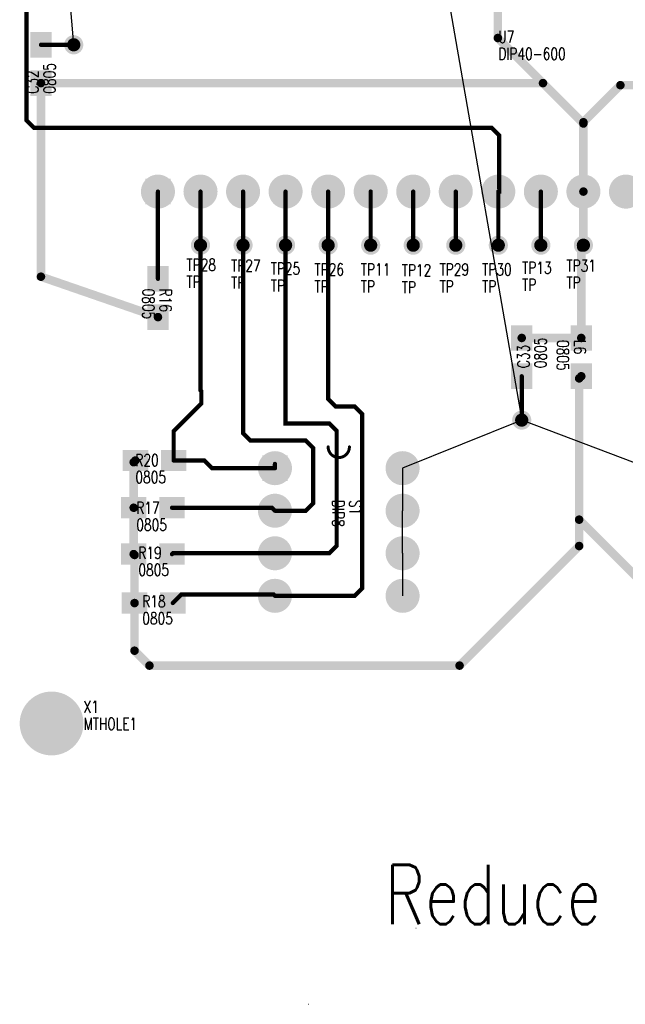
# Model space of a CAD drawing. Extents: x 22 to 3079, y -510 to 5425.
# Tile 1 of 15: x 75 to 1498, y -510 to 1804. Entities that reach past the tile are written whole.
import ezdxf

# ---------------------------------------------------------------- set-up
doc = ezdxf.new("R2010")
doc.units = 0
for name, pattern in [('P0', [2, 1, 1]), ('TRACK138', [2, 1, 1]), ('TRACK140', [2, 1, 1]), ('TRACK150', [2, 1, 1]), ('TRACK175', [2, 1, 1]), ('TRACK193', [2, 1, 1]), ('TRACK202', [2, 1, 1]), ('TRACK260', [2, 1, 1]), ('TRACK325', [2, 1, 1]), ('TRACK326', [2, 1, 1]), ('TRACK327', [2, 1, 1]), ('TRACK332', [2, 1, 1]), ('TRACK333', [2, 1, 1]), ('TRACK334', [2, 1, 1]), ('TRACK335', [2, 1, 1]), ('TRACK336', [2, 1, 1]), ('TRACK337', [2, 1, 1]), ('TRACK341', [2, 1, 1]), ('TRACK343', [2, 1, 1]), ('TRACK344', [2, 1, 1]), ('TRACK350', [2, 1, 1]), ('TRACK352', [2, 1, 1]), ('TRACK353', [2, 1, 1]), ('TRACK361', [2, 1, 1]), ('TRACK362', [2, 1, 1]), ('TRACK363', [2, 1, 1]), ('TRACK364', [2, 1, 1]), ('TRACK365', [2, 1, 1]), ('TRACK368', [2, 1, 1]), ('TRACK371', [2, 1, 1]), ('TRACK79', [2, 1, 1]), ('TRACK80', [2, 1, 1]), ('TRACK81', [2, 1, 1]), ('TRACK82', [2, 1, 1]), ('TRACK85', [2, 1, 1]), ('TRACK87', [2, 1, 1]), ('TRACK88', [2, 1, 1]), ('TRACK90', [2, 1, 1]), ('TRACK98', [2, 1, 1])]:
    doc.linetypes.add(name, pattern=pattern)
for name, color, linetype in [('COMPONENT_PIECE01', 132, 'CONTINUOUS'), ('CONNECTION', 202, 'CONTINUOUS'), ('DRIL_PLTE_THRU', 12, 'CONTINUOUS'), ('PADS_BOTTOM04', 152, 'CONTINUOUS'), ('PADS_INNER', 1, 'CONTINUOUS'), ('PADS_TOP01', 1, 'CONTINUOUS'), ('PADS_XR25', 168, 'CONTINUOUS'), ('PART_NAME_TOP', 52, 'CONTINUOUS'), ('PART_TOP', 132, 'CONTINUOUS'), ('REFDES', 132, 'CONTINUOUS'), ('TEXT01', 4, 'CONTINUOUS'), ('TRACK01', 1, 'CONTINUOUS'), ('TRACK03', 5, 'CONTINUOUS'), ('VIA', 1, 'CONTINUOUS')]:
    doc.layers.add(name, color=color, linetype=linetype)
doc.styles.add('W0_2', font='simplex', dxfattribs={"width": 0.75})
doc.styles.add('W20', font='simplex', dxfattribs={"width": 0.75})
doc.styles.add('W5', font='simplex', dxfattribs={"width": 0.75})

# ---------------------------------------------------------------- blocks, each defined once
blk = doc.blocks.new('PADS_BLOCK_UNUSED2')
at = {"layer": 'DRIL_PLTE_THRU', "const_width": 1.5}
blk.add_lwpolyline([(0, -0.8, 1), (0, 0.8, 1)], format="xyb", close=True, dxfattribs=at)
at = {"layer": 'PADS_BOTTOM04'}
blk.add_lwpolyline([(0, 0, 1), (0, 0, 1)], format="xyb", close=True, dxfattribs=at)
at = {"layer": 'PADS_INNER'}
blk.add_lwpolyline([(0, 0, 1), (0, 0, 1)], format="xyb", close=True, dxfattribs=at)
at = {"layer": 'PADS_TOP01', "const_width": 50}
blk.add_lwpolyline([(-30, 0), (30, 0)], dxfattribs=at)
blk = doc.blocks.new('SYM_BLOCK_UNUSED1')
for p in [(-45, 0), (45, 0)]:
    blk.add_blockref('PADS_BLOCK_UNUSED2', p)
blk = doc.blocks.new('PART_TOP32')
blk.add_blockref('SYM_BLOCK_UNUSED1', (0, 0))
at = {"layer": 'PART_NAME_TOP', "style": 'W5', "width": 0.75}
blk.add_text('0805', height=28, dxfattribs=at).set_placement((-22, -36))
at = {"layer": 'REFDES', "style": 'W5', "width": 0.75}
blk.add_text('R16', height=28, dxfattribs=at).set_placement((-22, 4))
blk = doc.blocks.new('PART_TOP48')
blk.add_blockref('SYM_BLOCK_UNUSED1', (0, 0))
at = {"layer": 'PART_NAME_TOP', "style": 'W5', "width": 0.75}
blk.add_text('0805', height=28, dxfattribs=at).set_placement((-70, -34))
at = {"layer": 'REFDES', "style": 'W5', "width": 0.75}
blk.add_text('C32', height=28, dxfattribs=at).set_placement((-70, 6))
blk = doc.blocks.new('PART_TOP49')
blk.add_blockref('SYM_BLOCK_UNUSED1', (0, 0))
at = {"layer": 'PART_NAME_TOP', "style": 'W5', "width": 0.75}
blk.add_text('0805', height=28, dxfattribs=at).set_placement((-26, -58))
at = {"layer": 'REFDES', "style": 'W5', "width": 0.75}
blk.add_text('C33', height=28, dxfattribs=at).set_placement((-26, -18))
blk = doc.blocks.new('CORNER_7')
at = {"const_width": 3.5}
blk.add_lwpolyline([(0, -1.75, 1), (0, 1.75, 1)], format="xyb", close=True, dxfattribs=at)
blk = doc.blocks.new('BODY5')
at = {"layer": 'COMPONENT_PIECE01', "linetype": 'P0', "const_width": 7}
blk.add_lwpolyline([(-50, 125), (-50, 125, 1), (-50, 175), (-50, 175)], format="xyb", dxfattribs=at)
at = {"layer": 'COMPONENT_PIECE01'}
for p in [(-50, 175), (-50, 175), (-50, 125), (-50, 125)]:
    blk.add_blockref('CORNER_7', p, dxfattribs=at)
blk = doc.blocks.new('PADS_BLOCK_UNUSED4')
at = {"layer": 'DRIL_PLTE_THRU', "const_width": 19}
blk.add_lwpolyline([(0, -9.5, 1), (0, 9.5, 1)], format="xyb", close=True, dxfattribs=at)
at = {"layer": 'PADS_BOTTOM04', "const_width": 60}
blk.add_lwpolyline([(-30, 0), (30, 0)], dxfattribs=at)
at = {"layer": 'PADS_INNER', "const_width": 30}
blk.add_lwpolyline([(0, -15, 1), (0, 15, 1)], format="xyb", close=True, dxfattribs=at)
at = {"layer": 'PADS_TOP01', "const_width": 60}
blk.add_lwpolyline([(-30, 0), (30, 0)], dxfattribs=at)
at = {"layer": 'PADS_XR25', "const_width": 40}
blk.add_lwpolyline([(0, -20, 1), (0, 20, 1)], format="xyb", close=True, dxfattribs=at)
blk = doc.blocks.new('PADS_BLOCK_UNUSED3')
at = {"layer": 'DRIL_PLTE_THRU', "const_width": 19}
blk.add_lwpolyline([(0, -9.5, 1), (0, 9.5, 1)], format="xyb", close=True, dxfattribs=at)
at = {"layer": 'PADS_BOTTOM04', "const_width": 30}
blk.add_lwpolyline([(0, -15, 1), (0, 15, 1)], format="xyb", close=True, dxfattribs=at)
at = {"layer": 'PADS_INNER', "const_width": 30}
blk.add_lwpolyline([(0, -15, 1), (0, 15, 1)], format="xyb", close=True, dxfattribs=at)
at = {"layer": 'PADS_TOP01', "const_width": 30}
blk.add_lwpolyline([(0, -15, 1), (0, 15, 1)], format="xyb", close=True, dxfattribs=at)
at = {"layer": 'PADS_XR25', "const_width": 40}
blk.add_lwpolyline([(0, -20, 1), (0, 20, 1)], format="xyb", close=True, dxfattribs=at)
blk = doc.blocks.new('SYM_BLOCK_UNUSED5')
for name, p in [('PADS_BLOCK_UNUSED3', (0, 300)), ('PADS_BLOCK_UNUSED3', (100, 300)), ('PADS_BLOCK_UNUSED3', (200, 300)), ('PADS_BLOCK_UNUSED3', (300, 300)), ('BODY5', (0, 0)), ('PADS_BLOCK_UNUSED4', (0, 0)), ('PADS_BLOCK_UNUSED3', (100, 0)), ('PADS_BLOCK_UNUSED3', (200, 0)), ('PADS_BLOCK_UNUSED3', (300, 0))]:
    blk.add_blockref(name, p)
blk = doc.blocks.new('PART_TOP55')
blk.add_blockref('SYM_BLOCK_UNUSED5', (0, 0))
at = {"layer": 'PART_NAME_TOP', "style": 'W5', "width": 0.75}
blk.add_text('DIP8', height=28, dxfattribs=at).set_placement((75, 135))
at = {"layer": 'REFDES', "style": 'W5', "width": 0.75}
blk.add_text('S1', height=28, dxfattribs=at).set_placement((75, 175))
blk = doc.blocks.new('PADS_BLOCK_UNUSED19')
at = {"layer": 'DRIL_PLTE_THRU', "const_width": 15.5}
blk.add_lwpolyline([(0, -7.75, 1), (0, 7.75, 1)], format="xyb", close=True, dxfattribs=at)
at = {"layer": 'PADS_BOTTOM04', "const_width": 22.5}
blk.add_lwpolyline([(0, -11.25, 1), (0, 11.25, 1)], format="xyb", close=True, dxfattribs=at)
at = {"layer": 'PADS_INNER', "const_width": 22.5}
blk.add_lwpolyline([(0, -11.25, 1), (0, 11.25, 1)], format="xyb", close=True, dxfattribs=at)
at = {"layer": 'PADS_TOP01', "const_width": 22.5}
blk.add_lwpolyline([(0, -11.25, 1), (0, 11.25, 1)], format="xyb", close=True, dxfattribs=at)
at = {"layer": 'PADS_XR25', "const_width": 22.5}
blk.add_lwpolyline([(0, -11.25, 1), (0, 11.25, 1)], format="xyb", close=True, dxfattribs=at)
blk = doc.blocks.new('SYM_BLOCK_UNUSED6')
blk.add_blockref('PADS_BLOCK_UNUSED19', (0, -1))
blk = doc.blocks.new('PART_TOP66')
blk.add_blockref('SYM_BLOCK_UNUSED6', (0, 0))
at = {"layer": 'PART_NAME_TOP', "style": 'W5', "width": 0.75}
blk.add_text('TP', height=28, dxfattribs=at).set_placement((-23, -112))
at = {"layer": 'REFDES', "style": 'W5', "width": 0.75}
blk.add_text('TP11', height=28, dxfattribs=at).set_placement((-23, -72))
blk = doc.blocks.new('PART_TOP67')
blk.add_blockref('SYM_BLOCK_UNUSED6', (0, 0))
at = {"layer": 'PART_NAME_TOP', "style": 'W5', "width": 0.75}
blk.add_text('TP', height=28, dxfattribs=at).set_placement((-27, -114))
at = {"layer": 'REFDES', "style": 'W5', "width": 0.75}
blk.add_text('TP12', height=28, dxfattribs=at).set_placement((-27, -74))
blk = doc.blocks.new('PART_TOP68')
blk.add_blockref('SYM_BLOCK_UNUSED6', (0, 0))
at = {"layer": 'PART_NAME_TOP', "style": 'W5', "width": 0.75}
blk.add_text('TP', height=28, dxfattribs=at).set_placement((-44, -108))
at = {"layer": 'REFDES', "style": 'W5', "width": 0.75}
blk.add_text('TP13', height=28, dxfattribs=at).set_placement((-44, -68))
blk = doc.blocks.new('SYM_BLOCK_UNUSED12')
for name, p in [('PADS_BLOCK_UNUSED3', (0, 600)), ('PADS_BLOCK_UNUSED3', (100, 600)), ('PADS_BLOCK_UNUSED3', (200, 600)), ('PADS_BLOCK_UNUSED3', (300, 600)), ('PADS_BLOCK_UNUSED3', (400, 600)), ('PADS_BLOCK_UNUSED3', (500, 600)), ('PADS_BLOCK_UNUSED3', (600, 600)), ('PADS_BLOCK_UNUSED3', (700, 600)), ('PADS_BLOCK_UNUSED3', (800, 600)), ('PADS_BLOCK_UNUSED3', (900, 600)), ('PADS_BLOCK_UNUSED3', (1000, 600)), ('PADS_BLOCK_UNUSED3', (1100, 600)), ('PADS_BLOCK_UNUSED3', (1200, 600)), ('PADS_BLOCK_UNUSED3', (1300, 600)), ('PADS_BLOCK_UNUSED3', (1400, 600)), ('PADS_BLOCK_UNUSED3', (1500, 600)), ('PADS_BLOCK_UNUSED3', (1600, 600)), ('PADS_BLOCK_UNUSED3', (1700, 600)), ('PADS_BLOCK_UNUSED3', (1800, 600)), ('PADS_BLOCK_UNUSED3', (1900, 600)), ('PADS_BLOCK_UNUSED4', (0, 0)), ('PADS_BLOCK_UNUSED3', (100, 0)), ('PADS_BLOCK_UNUSED3', (200, 0)), ('PADS_BLOCK_UNUSED3', (300, 0)), ('PADS_BLOCK_UNUSED3', (400, 0)), ('PADS_BLOCK_UNUSED3', (500, 0)), ('PADS_BLOCK_UNUSED3', (600, 0)), ('PADS_BLOCK_UNUSED3', (700, 0)), ('PADS_BLOCK_UNUSED3', (800, 0)), ('PADS_BLOCK_UNUSED3', (900, 0)), ('PADS_BLOCK_UNUSED3', (1000, 0)), ('PADS_BLOCK_UNUSED3', (1100, 0)), ('PADS_BLOCK_UNUSED3', (1200, 0)), ('PADS_BLOCK_UNUSED3', (1300, 0)), ('PADS_BLOCK_UNUSED3', (1400, 0)), ('PADS_BLOCK_UNUSED3', (1500, 0)), ('PADS_BLOCK_UNUSED3', (1600, 0)), ('PADS_BLOCK_UNUSED3', (1700, 0)), ('PADS_BLOCK_UNUSED3', (1800, 0)), ('PADS_BLOCK_UNUSED3', (1900, 0))]:
    blk.add_blockref(name, p)
blk = doc.blocks.new('PART_TOP85')
blk.add_blockref('SYM_BLOCK_UNUSED12', (0, 0))
at = {"layer": 'PART_NAME_TOP', "style": 'W5', "width": 0.75}
blk.add_text('DIP40-600', height=28, dxfattribs=at).set_placement((800, 310))
at = {"layer": 'REFDES', "style": 'W5', "width": 0.75}
blk.add_text('U7', height=28, dxfattribs=at).set_placement((800, 350))
blk = doc.blocks.new('PART_TOP96')
blk.add_blockref('SYM_BLOCK_UNUSED6', (0, 0))
at = {"layer": 'PART_NAME_TOP', "style": 'W5', "width": 0.75}
blk.add_text('TP', height=28, dxfattribs=at).set_placement((-35, -110))
at = {"layer": 'REFDES', "style": 'W5', "width": 0.75}
blk.add_text('TP25', height=28, dxfattribs=at).set_placement((-35, -70))
blk = doc.blocks.new('PART_TOP97')
blk.add_blockref('SYM_BLOCK_UNUSED6', (0, 0))
at = {"layer": 'PART_NAME_TOP', "style": 'W5', "width": 0.75}
blk.add_text('TP', height=28, dxfattribs=at).set_placement((-32, -112))
at = {"layer": 'REFDES', "style": 'W5', "width": 0.75}
blk.add_text('TP26', height=28, dxfattribs=at).set_placement((-32, -72))
blk = doc.blocks.new('PART_TOP98')
blk.add_blockref('SYM_BLOCK_UNUSED6', (0, 0))
at = {"layer": 'PART_NAME_TOP', "style": 'W5', "width": 0.75}
blk.add_text('TP', height=28, dxfattribs=at).set_placement((-28, -103))
at = {"layer": 'REFDES', "style": 'W5', "width": 0.75}
blk.add_text('TP27', height=28, dxfattribs=at).set_placement((-28, -63))
blk = doc.blocks.new('PART_TOP99')
blk.add_blockref('SYM_BLOCK_UNUSED6', (0, 0))
at = {"layer": 'PART_NAME_TOP', "style": 'W5', "width": 0.75}
blk.add_text('TP', height=28, dxfattribs=at).set_placement((-33, -101))
at = {"layer": 'REFDES', "style": 'W5', "width": 0.75}
blk.add_text('TP28', height=28, dxfattribs=at).set_placement((-33, -61))
blk = doc.blocks.new('PART_TOP100')
blk.add_blockref('SYM_BLOCK_UNUSED6', (0, 0))
at = {"layer": 'PART_NAME_TOP', "style": 'W5', "width": 0.75}
blk.add_text('TP', height=28, dxfattribs=at).set_placement((-38, -112))
at = {"layer": 'REFDES', "style": 'W5', "width": 0.75}
blk.add_text('TP29', height=28, dxfattribs=at).set_placement((-38, -72))
blk = doc.blocks.new('PART_TOP101')
blk.add_blockref('SYM_BLOCK_UNUSED6', (0, 0))
at = {"layer": 'PART_NAME_TOP', "style": 'W5', "width": 0.75}
blk.add_text('TP', height=28, dxfattribs=at).set_placement((-38, -112))
at = {"layer": 'REFDES', "style": 'W5', "width": 0.75}
blk.add_text('TP30', height=28, dxfattribs=at).set_placement((-38, -72))
blk = doc.blocks.new('PART_TOP102')
blk.add_blockref('SYM_BLOCK_UNUSED6', (0, 0))
at = {"layer": 'PART_NAME_TOP', "style": 'W5', "width": 0.75}
blk.add_text('TP', height=28, dxfattribs=at).set_placement((-40, -103))
at = {"layer": 'REFDES', "style": 'W5', "width": 0.75}
blk.add_text('TP31', height=28, dxfattribs=at).set_placement((-40, -63))
blk = doc.blocks.new('PADS_BLOCK_UNUSED22')
at = {"layer": 'DRIL_PLTE_THRU', "const_width": 64}
blk.add_lwpolyline([(0, -32, 1), (0, 32, 1)], format="xyb", close=True, dxfattribs=at)
at = {"layer": 'PADS_BOTTOM04', "const_width": 50}
blk.add_lwpolyline([(0, -25, 1), (0, 25, 1)], format="xyb", close=True, dxfattribs=at)
at = {"layer": 'PADS_INNER', "const_width": 50}
blk.add_lwpolyline([(0, -25, 1), (0, 25, 1)], format="xyb", close=True, dxfattribs=at)
at = {"layer": 'PADS_TOP01', "const_width": 62.5}
blk.add_lwpolyline([(0, -31.25, 1), (0, 31.25, 1)], format="xyb", close=True, dxfattribs=at)
at = {"layer": 'PADS_XR25', "const_width": 75}
blk.add_lwpolyline([(0, -37.5, 1), (0, 37.5, 1)], format="xyb", close=True, dxfattribs=at)
blk = doc.blocks.new('SYM_BLOCK_UNUSED15')
blk.add_blockref('PADS_BLOCK_UNUSED22', (0, 0))
blk = doc.blocks.new('PART_TOP219')
blk.add_blockref('SYM_BLOCK_UNUSED15', (0, 0))
at = {"layer": 'PART_NAME_TOP', "style": 'W5', "width": 0.75}
blk.add_text('MTHOLE1', height=28, dxfattribs=at).set_placement((75, -15))
at = {"layer": 'REFDES', "style": 'W5', "width": 0.75}
blk.add_text('X1', height=28, dxfattribs=at).set_placement((75, 25))
blk = doc.blocks.new('PART_TOP223')
blk.add_blockref('SYM_BLOCK_UNUSED1', (0, 0))
at = {"layer": 'PART_NAME_TOP', "style": 'W5', "width": 0.75}
blk.add_text('0805', height=28, dxfattribs=at).set_placement((-39, -54))
at = {"layer": 'REFDES', "style": 'W5', "width": 0.75}
blk.add_text('R17', height=28, dxfattribs=at).set_placement((-39, -14))
blk = doc.blocks.new('PART_TOP224')
blk.add_blockref('SYM_BLOCK_UNUSED1', (0, 0))
at = {"layer": 'PART_NAME_TOP', "style": 'W5', "width": 0.75}
blk.add_text('0805', height=28, dxfattribs=at).set_placement((-27, -50))
at = {"layer": 'REFDES', "style": 'W5', "width": 0.75}
blk.add_text('R18', height=28, dxfattribs=at).set_placement((-27, -10))
blk = doc.blocks.new('PART_TOP225')
blk.add_blockref('SYM_BLOCK_UNUSED1', (0, 0))
at = {"layer": 'PART_NAME_TOP', "style": 'W5', "width": 0.75}
blk.add_text('0805', height=28, dxfattribs=at).set_placement((-34, -51))
at = {"layer": 'REFDES', "style": 'W5', "width": 0.75}
blk.add_text('R19', height=28, dxfattribs=at).set_placement((-34, -11))
blk = doc.blocks.new('PART_TOP226')
blk.add_blockref('SYM_BLOCK_UNUSED1', (0, 0))
at = {"layer": 'PART_NAME_TOP', "style": 'W5', "width": 0.75}
blk.add_text('0805', height=28, dxfattribs=at).set_placement((-45, -53))
at = {"layer": 'REFDES', "style": 'W5', "width": 0.75}
blk.add_text('R20', height=28, dxfattribs=at).set_placement((-45, -13))
blk = doc.blocks.new('PART_TOP227')
blk.add_blockref('SYM_BLOCK_UNUSED1', (0, 0))
at = {"layer": 'PART_NAME_TOP', "style": 'W5', "width": 0.75}
blk.add_text('0805', height=28, dxfattribs=at).set_placement((-40, -57))
at = {"layer": 'REFDES', "style": 'W5', "width": 0.75}
blk.add_text('L6', height=28, dxfattribs=at).set_placement((-40, -17))
blk = doc.blocks.new('CORNER_20')
at = {"const_width": 10}
blk.add_lwpolyline([(0, -5, 1), (0, 5, 1)], format="xyb", close=True, dxfattribs=at)
blk = doc.blocks.new('CORNER_10')
at = {"const_width": 5}
blk.add_lwpolyline([(0, -2.5, 1), (0, 2.5, 1)], format="xyb", close=True, dxfattribs=at)
blk = doc.blocks.new('PADS_BLOCK_UNUSED20')
at = {"layer": 'DRIL_PLTE_THRU', "const_width": 15.5}
blk.add_lwpolyline([(0, -7.75, 1), (0, 7.75, 1)], format="xyb", close=True, dxfattribs=at)
at = {"layer": 'PADS_BOTTOM04', "const_width": 22.5}
blk.add_lwpolyline([(0, -11.25, 1), (0, 11.25, 1)], format="xyb", close=True, dxfattribs=at)
at = {"layer": 'PADS_INNER', "const_width": 22.5}
blk.add_lwpolyline([(0, -11.25, 1), (0, 11.25, 1)], format="xyb", close=True, dxfattribs=at)
at = {"layer": 'PADS_TOP01', "const_width": 22.5}
blk.add_lwpolyline([(0, -11.25, 1), (0, 11.25, 1)], format="xyb", close=True, dxfattribs=at)
blk = doc.blocks.new('VIA0')
blk.add_blockref('PADS_BLOCK_UNUSED20', (0, 0))

msp = doc.modelspace()

# ---------------------------------------------------------------- linework, layer by layer
at = {"layer": 'CONNECTION', "linetype": 'TRACK341'}
msp.add_line((202, 1745), (160, 2270), dxfattribs=at)
at = {"layer": 'CONNECTION', "linetype": 'TRACK361'}
for p, q in [((1075, 1899), (1255, 863)), ((1255, 863), (975, 750))]:
    msp.add_line(p, q, dxfattribs=at)
at = {"layer": 'CONNECTION', "linetype": 'TRACK150'}
msp.add_line((1255, 863), (975, 750), dxfattribs=at)
at = {"layer": 'CONNECTION', "linetype": 'TRACK175'}
for p, q in [((1255, 863), (975, 750)), ((1750, 675), (1255, 863))]:
    msp.add_line(p, q, dxfattribs=at)
at = {"layer": 'CONNECTION', "linetype": 'TRACK193'}
msp.add_line((975, 750), (975, 650), dxfattribs=at)
at = {"layer": 'CONNECTION', "linetype": 'TRACK140'}
msp.add_line((975, 550), (975, 650), dxfattribs=at)
at = {"layer": 'CONNECTION', "linetype": 'TRACK138'}
msp.add_line((975, 550), (975, 450), dxfattribs=at)
at = {"layer": 'TRACK01', "linetype": 'TRACK327', "const_width": 20}
msp.add_lwpolyline([(125, 1655), (1305, 1655), (1199, 1761), (1199, 1999), (1200, 2000)], dxfattribs=at)
at = {"layer": 'TRACK01', "linetype": 'TRACK341', "const_width": 10}
msp.add_lwpolyline([(202, 1745), (125, 1745)], dxfattribs=at)
at = {"layer": 'TRACK01', "linetype": 'TRACK81', "const_width": 20}
msp.add_lwpolyline([(400, 1105), (125, 1200), (125, 1655)], dxfattribs=at)
at = {"layer": 'TRACK01', "linetype": 'TRACK371', "const_width": 20}
msp.add_lwpolyline([(1400, 1400), (1400, 1560), (1305, 1655), (125, 1655)], dxfattribs=at)
at = {"layer": 'TRACK01', "linetype": 'TRACK326', "const_width": 20}
msp.add_lwpolyline([(1400, 1400), (1400, 1560), (1400, 1563), (1487, 1650), (2462.5, 1650), (2480, 1632.5), (2480, 1560)], dxfattribs=at)
at = {"layer": 'TRACK01', "linetype": 'TRACK82', "const_width": 10}
msp.add_lwpolyline([(400, 1400), (400, 1195)], dxfattribs=at)
at = {"layer": 'TRACK01', "linetype": 'TRACK336', "const_width": 10}
msp.add_lwpolyline([(500, 1400), (500, 1274)], dxfattribs=at)
at = {"layer": 'TRACK01', "linetype": 'TRACK364', "const_width": 10}
msp.add_lwpolyline([(600, 1400), (600, 1274)], dxfattribs=at)
at = {"layer": 'TRACK01', "linetype": 'TRACK363', "const_width": 10}
msp.add_lwpolyline([(700, 1400), (700, 1274)], dxfattribs=at)
at = {"layer": 'TRACK01', "linetype": 'TRACK362', "const_width": 10}
msp.add_lwpolyline([(800, 1400), (800, 1274)], dxfattribs=at)
at = {"layer": 'TRACK01', "linetype": 'TRACK85', "const_width": 10}
msp.add_lwpolyline([(900, 1400), (900, 1274)], dxfattribs=at)
at = {"layer": 'TRACK01', "linetype": 'TRACK88', "const_width": 10}
msp.add_lwpolyline([(1000, 1400), (1000, 1274)], dxfattribs=at)
at = {"layer": 'TRACK01', "linetype": 'TRACK90', "const_width": 10}
msp.add_lwpolyline([(1100, 1274), (1100, 1400)], dxfattribs=at)
at = {"layer": 'TRACK01', "linetype": 'TRACK202', "const_width": 10}
msp.add_lwpolyline([(1200, 1274), (1200, 1400)], dxfattribs=at)
at = {"layer": 'TRACK01', "linetype": 'TRACK87', "const_width": 10}
msp.add_lwpolyline([(1300, 1400), (1300, 1274)], dxfattribs=at)
at = {"layer": 'TRACK01', "linetype": 'TRACK325', "const_width": 20}
msp.add_lwpolyline([(1400, 1274), (1400, 1400)], dxfattribs=at)
at = {"layer": 'TRACK01', "linetype": 'TRACK365', "const_width": 10}
msp.add_lwpolyline([(500, 1274), (500, 933), (502, 931), (502, 902), (437, 837), (437, 768)], dxfattribs=at)
at = {"layer": 'TRACK01', "linetype": 'TRACK344', "const_width": 10}
msp.add_lwpolyline([(600, 1274), (600, 832.5), (617.5, 815), (747.5, 815), (765, 797.5), (765, 667.5), (747.5, 650), (675, 650)], dxfattribs=at)
at = {"layer": 'TRACK01', "linetype": 'TRACK333', "const_width": 10}
msp.add_lwpolyline([(800, 1274), (800, 912.5), (817.5, 895), (862.5, 895), (880, 877.5), (880, 467.5), (862.5, 450), (675, 450)], dxfattribs=at)
at = {"layer": 'TRACK01', "linetype": 'TRACK335', "const_width": 10}
msp.add_lwpolyline([(700, 1274), (700, 855), (802.5, 855), (820, 837.5), (820, 567.5), (802.5, 550), (675, 550)], dxfattribs=at)
at = {"layer": 'TRACK01', "linetype": 'TRACK80', "const_width": 20}
msp.add_lwpolyline([(1395, 1056), (1395, 1269), (1400, 1274)], dxfattribs=at)
at = {"layer": 'TRACK01', "linetype": 'TRACK79', "const_width": 20}
msp.add_lwpolyline([(1255, 1056), (1395, 1056)], dxfattribs=at)
at = {"layer": 'TRACK01', "linetype": 'TRACK352', "const_width": 20}
msp.add_lwpolyline([(345, 433), (345, 321), (380, 286), (1109, 286), (1390, 567), (1390, 629), (1390, 961), (1395, 966)], dxfattribs=at)
at = {"layer": 'TRACK01', "linetype": 'TRACK150', "const_width": 10}
msp.add_lwpolyline([(1255, 863), (1255, 966)], dxfattribs=at)
at = {"layer": 'TRACK01', "linetype": 'TRACK353', "const_width": 20}
msp.add_lwpolyline([(347, 768), (343, 764), (343, 657)], dxfattribs=at)
at = {"layer": 'TRACK01', "linetype": 'TRACK337', "const_width": 10}
for points in [[(437, 768), (509, 768), (527, 750), (675, 750)], [(675, 750), (675, 760)]]:
    msp.add_lwpolyline(points, dxfattribs=at)
at = {"layer": 'TRACK01', "linetype": 'TRACK98', "const_width": 20}
msp.add_lwpolyline([(343, 657), (343, 548)], dxfattribs=at)
at = {"layer": 'TRACK01', "linetype": 'TRACK368', "const_width": 20}
msp.add_lwpolyline([(345, 433), (345, 321), (380, 286), (1109, 286), (1390, 567), (1390, 629), (1743, 276), (2325, 276)], dxfattribs=at)
at = {"layer": 'TRACK01', "linetype": 'TRACK343', "const_width": 10}
msp.add_lwpolyline([(675, 650), (668, 657), (433, 657)], dxfattribs=at)
at = {"layer": 'TRACK01', "linetype": 'TRACK350', "const_width": 20}
msp.add_lwpolyline([(343, 548), (345, 546), (345, 433)], dxfattribs=at)
at = {"layer": 'TRACK01', "linetype": 'TRACK334', "const_width": 10}
msp.add_lwpolyline([(675, 550), (435, 550), (433, 548)], dxfattribs=at)
at = {"layer": 'TRACK01', "linetype": 'TRACK332', "const_width": 10}
msp.add_lwpolyline([(675, 450), (672, 453), (455, 453), (435, 433)], dxfattribs=at)
at = {"layer": 'TRACK03', "linetype": 'TRACK260', "const_width": 10}
msp.add_lwpolyline([(1200, 1400), (1202, 1400), (1202, 1532.5), (1184.5, 1550), (108.5, 1550), (91, 1567.5), (91, 3605.5), (108.5, 3623), (429, 3623), (430, 3624)], dxfattribs=at)

# ---------------------------------------------------------------- block references
at = {"layer": 'PART_TOP'}
for name, p in [('PART_TOP85', (400, 1400)), ('PART_TOP99', (500, 1275)), ('PART_TOP98', (600, 1275)), ('PART_TOP96', (700, 1275)), ('PART_TOP97', (800, 1275)), ('PART_TOP66', (900, 1275)), ('PART_TOP67', (1000, 1275)), ('PART_TOP100', (1100, 1275)), ('PART_TOP101', (1200, 1275)), ('PART_TOP68', (1300, 1275)), ('PART_TOP102', (1400, 1275)), ('PART_TOP226', (392, 768)), ('PART_TOP223', (388, 657)), ('PART_TOP225', (388, 548)), ('PART_TOP224', (390, 433)), ('PART_TOP219', (150, 150))]:
    msp.add_blockref(name, p, dxfattribs=at)
for name, p, rotation in [('PART_TOP48', (125, 1700), 90), ('PART_TOP32', (400, 1150), 270), ('PART_TOP49', (1255, 1011), 90), ('PART_TOP227', (1395, 1011), 270), ('PART_TOP55', (675, 750), 270)]:
    msp.add_blockref(name, p, dxfattribs=dict(at, rotation=rotation))
at = {"layer": 'TRACK01'}
for name, p in [('CORNER_20', (1199, 1761)), ('CORNER_10', (125, 1745)), ('CORNER_10', (202, 1745)), ('CORNER_20', (125, 1655)), ('CORNER_20', (125, 1655)), ('CORNER_20', (125, 1655)), ('CORNER_20', (1305, 1655)), ('CORNER_20', (1305, 1655)), ('CORNER_20', (1487, 1650)), ('CORNER_20', (1400, 1563)), ('CORNER_20', (1400, 1560)), ('CORNER_10', (400, 1400)), ('CORNER_10', (500, 1400)), ('CORNER_10', (600, 1400)), ('CORNER_10', (700, 1400)), ('CORNER_10', (800, 1400)), ('CORNER_10', (900, 1400)), ('CORNER_10', (1000, 1400)), ('CORNER_10', (1100, 1400)), ('CORNER_10', (1200, 1400)), ('CORNER_10', (1300, 1400)), ('CORNER_20', (1400, 1400)), ('CORNER_20', (1400, 1400)), ('CORNER_20', (1400, 1400)), ('CORNER_10', (500, 1274)), ('CORNER_10', (500, 1274)), ('CORNER_10', (600, 1274)), ('CORNER_10', (600, 1274)), ('CORNER_10', (700, 1274)), ('CORNER_10', (700, 1274)), ('CORNER_10', (800, 1274)), ('CORNER_10', (800, 1274)), ('CORNER_10', (900, 1274)), ('CORNER_10', (1000, 1274)), ('CORNER_10', (1100, 1274)), ('CORNER_10', (1200, 1274)), ('CORNER_10', (1300, 1274)), ('CORNER_20', (1395, 1269)), ('CORNER_20', (1400, 1274)), ('CORNER_20', (1400, 1274)), ('CORNER_20', (125, 1200)), ('CORNER_10', (400, 1195)), ('CORNER_20', (400, 1105)), ('CORNER_20', (1255, 1056)), ('CORNER_20', (1395, 1056)), ('CORNER_20', (1395, 1056)), ('CORNER_20', (1395, 966)), ('CORNER_10', (1255, 966)), ('CORNER_20', (1390, 961)), ('CORNER_10', (500, 933)), ('CORNER_10', (502, 931)), ('CORNER_10', (502, 902)), ('CORNER_10', (800, 912.5)), ('CORNER_10', (817.5, 895)), ('CORNER_10', (862.5, 895)), ('CORNER_10', (880, 877.5)), ('CORNER_10', (700, 855)), ('CORNER_10', (802.5, 855)), ('CORNER_10', (1255, 863)), ('CORNER_10', (437, 837)), ('CORNER_10', (600, 832.5)), ('CORNER_10', (820, 837.5)), ('CORNER_10', (617.5, 815)), ('CORNER_10', (747.5, 815)), ('CORNER_10', (765, 797.5)), ('CORNER_20', (343, 764)), ('CORNER_20', (347, 768)), ('CORNER_10', (437, 768)), ('CORNER_10', (437, 768)), ('CORNER_10', (509, 768)), ('CORNER_10', (675, 760)), ('CORNER_10', (527, 750)), ('CORNER_10', (675, 750)), ('CORNER_10', (675, 750)), ('CORNER_10', (765, 667.5)), ('CORNER_20', (343, 657)), ('CORNER_20', (343, 657)), ('CORNER_10', (433, 657)), ('CORNER_10', (668, 657)), ('CORNER_10', (675, 650)), ('CORNER_10', (675, 650)), ('CORNER_10', (747.5, 650)), ('CORNER_20', (1390, 629)), ('CORNER_20', (343, 548)), ('CORNER_20', (343, 548)), ('CORNER_20', (345, 546)), ('CORNER_10', (820, 567.5)), ('CORNER_20', (1390, 567)), ('CORNER_20', (1390, 567)), ('CORNER_10', (433, 548)), ('CORNER_10', (435, 550)), ('CORNER_10', (675, 550)), ('CORNER_10', (675, 550)), ('CORNER_10', (802.5, 550)), ('CORNER_10', (880, 467.5)), ('CORNER_20', (345, 433)), ('CORNER_20', (345, 433)), ('CORNER_20', (345, 433)), ('CORNER_10', (455, 453)), ('CORNER_10', (672, 453)), ('CORNER_10', (675, 450)), ('CORNER_10', (675, 450)), ('CORNER_10', (862.5, 450)), ('CORNER_10', (435, 433)), ('CORNER_20', (345, 321)), ('CORNER_20', (345, 321)), ('CORNER_20', (380, 286)), ('CORNER_20', (380, 286)), ('CORNER_20', (1109, 286)), ('CORNER_20', (1109, 286))]:
    msp.add_blockref(name, p, dxfattribs=at)
at = {"layer": 'TRACK03'}
for p in [(91, 1567.5), (108.5, 1550), (1184.5, 1550), (1202, 1532.5), (1200, 1400), (1202, 1400)]:
    msp.add_blockref('CORNER_10', p, dxfattribs=at)
at = {"layer": 'VIA', "linetype": 'TRACK341'}
msp.add_blockref('VIA0', (202, 1745), dxfattribs=at)
at = {"layer": 'VIA', "linetype": 'TRACK150'}
msp.add_blockref('VIA0', (1255, 863), dxfattribs=at)
at = {"layer": 'VIA', "linetype": 'TRACK175'}
msp.add_blockref('VIA0', (1255, 863), dxfattribs=at)
at = {"layer": 'VIA', "linetype": 'TRACK361'}
msp.add_blockref('VIA0', (1255, 863), dxfattribs=at)

# ---------------------------------------------------------------- texts
at = {"layer": 'TEXT01', "width": 0.75}
for height, style, p in [(140, 'W20', (933, -322)), (0.14, 'W0_2', (1006, -331)), (0.14, 'W0_2', (753, -510))]:
    msp.add_text('Reduce to 3.2"', height=height, dxfattribs=dict(at, style=style)).set_placement(p)

doc.saveas('drawing.dxf')
